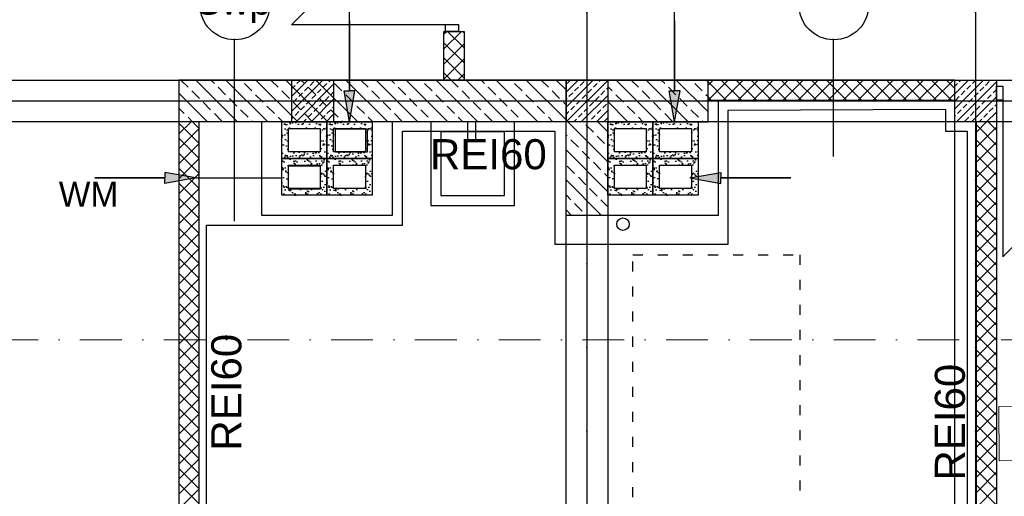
# Model space of a CAD drawing. Header units: millimetres. Extents: x -7023 to 53801, y 9849 to 33561.
# Tile 31 of 256: x 6790 to 7379, y 18685 to 18970. Entities that reach past the tile are written whole.
import ezdxf

# ---------------------------------------------------------------- set-up
doc = ezdxf.new("R2010")
doc.units = ezdxf.units.MM
for name, pattern in [('ACAD_ISO03W100', [30, 12, -18]), ('DASHDOT', [1, 0.5, -0.25, 0, -0.25]), ('DASHDOTX2', [2, 1, -0.5, 0, -0.5])]:
    doc.linetypes.add(name, pattern=pattern)
doc.layers.get('0').update_dxf_attribs({"lineweight": 9})
doc.layers.add('.IE_podklad', color=252, linetype='Continuous')
doc.layers.add('PA_Instalacja pożarowa', color=1, linetype='Continuous', lineweight=5)
doc.layers.add('PROJEKT osie', color=251, linetype='DASHDOTX2', lineweight=9)
doc.styles.add('Arial CE', font='arial.ttf')
doc.styles.add('MtX_Arial_1', font='txt')
doc.styles.add('Opisowy', font='arial.ttf')

# ---------------------------------------------------------------- blocks, each defined once
blk = doc.blocks.new('OSIE DOMKU')
at = {"layer": 'PROJEKT osie', "ltscale": 25}
for p, q in [((-32119.52, 6226.99), (-32119.52, 4134.85)), ((-31887.02, 6226.99), (-31887.02, 4134.85)), ((-33194.97, 5184.65), (-29895.99, 5184.65))]:
    blk.add_line(p, q, dxfattribs=at)
blk = doc.blocks.new('SAK-7N')
at = {"ltscale": 7}
for p, q in [((-34.7, -46.99), (-16.7, -47)), ((-31.12, -65.03), (-34.7, -46.99)), ((-16.7, -47), (-20.55, -65.03)), ((-20.55, -65.03), (-31.12, -65.03))]:
    blk.add_line(p, q, dxfattribs=at)
for points in [[(-31.12, -68.69), (-20.55, -68.69), (-20.55, -65.03), (-31.12, -65.03)], [(-37.01, -68.69), (-14.43, -68.69), (-14.43, -77.04), (-37.01, -77.04)]]:
    blk.add_lwpolyline(points, close=True, dxfattribs=at)

msp = doc.modelspace()

# ---------------------------------------------------------------- hatches: boundary and pattern name
at = {"layer": '.IE_podklad'}
h = msp.add_hatch(color=256, dxfattribs=at)
h.dxf.hatch_style = 1
h.paths.add_polyline_path([(6987.56, 18927.79), (6984.3, 18927.79), (6987.56, 18909.23), (6990.82, 18927.79)])
h = msp.add_hatch(color=256, dxfattribs=at)
h.dxf.hatch_style = 1
h.paths.add_polyline_path([(7181.99, 18927.74), (7178.73, 18927.74), (7181.99, 18909.18), (7185.26, 18927.73)])
h = msp.add_hatch(dxfattribs=at)
h.set_pattern_fill('AR-SAND', color=256, scale=0.1)
h.set_pattern_definition([(37.5, (-9839.925, 29718.9594), (-0.1600031, 4.8941324), [0, -3.8608, 0, -4.318, 0, -4.1275]), (7.5, (-9839.925, 29718.9594), (4.4952328, 7.168251), [0, -2.0828, 0, -3.4798, 0, -1.3335]), (327.5, (-9843.0493, 29718.9594), (7.9099237, 0.01437185), [0, -1.27, 0, -4.572, 0, -5.969]), (317.5, (-9843.049, 29718.9594), (7.6355645, 2.2292932), [0, -0.635, 0, -2.9972, 0, -3.429])])
h.paths.add_polyline_path([(6974.06, 18909.23), (6947.06, 18909.23), (6947.06, 18887.23), (6974.06, 18887.23)])
h.paths.add_polyline_path([(6970.06, 18905.23), (6970.06, 18891.23), (6951.06, 18891.23), (6951.06, 18905.23)], flags=16)
h.paths.add_polyline_path([(6974.06, 18887.23), (6947.06, 18887.23), (6947.06, 18865.23), (6974.06, 18865.23)])
h.paths.add_polyline_path([(6970.06, 18883.23), (6970.06, 18869.23), (6951.06, 18869.23), (6951.06, 18883.23)], flags=16)
h = msp.add_hatch(dxfattribs=at)
h.set_pattern_fill('AR-SAND', color=256, scale=0.1)
h.set_pattern_definition([(37.5, (-9812.925, 29718.9594), (-0.1600031, 4.8941324), [0, -3.8608, 0, -4.318, 0, -4.1275]), (7.5, (-9812.925, 29718.9594), (4.4952328, 7.168251), [0, -2.0828, 0, -3.4798, 0, -1.3335]), (327.5, (-9816.0493, 29718.9594), (7.9099237, 0.01437185), [0, -1.27, 0, -4.572, 0, -5.969]), (317.5, (-9816.049, 29718.9594), (7.6355645, 2.2292932), [0, -0.635, 0, -2.9972, 0, -3.429])])
h.paths.add_polyline_path([(7001.06, 18909.23), (6974.06, 18909.23), (6974.06, 18887.23), (7001.06, 18887.23)])
h.paths.add_polyline_path([(6997.06, 18905.23), (6997.06, 18891.23), (6978.06, 18891.23), (6978.06, 18905.23)], flags=16)
h.paths.add_polyline_path([(7001.06, 18887.23), (6974.06, 18887.23), (6974.06, 18865.23), (7001.06, 18865.23)])
h.paths.add_polyline_path([(6997.06, 18883.23), (6997.06, 18869.23), (6978.06, 18869.23), (6978.06, 18883.23)], flags=16)
h = msp.add_hatch(dxfattribs=at)
h.set_pattern_fill('AR-SAND', color=256, scale=0.1)
h.set_pattern_definition([(37.5, (-9644.925, 29718.961), (-0.1600031, 4.8941324), [0, -3.8608, 0, -4.318, 0, -4.1275]), (7.5, (-9644.925, 29718.961), (4.4952328, 7.168251), [0, -2.0828, 0, -3.4798, 0, -1.3335]), (327.5, (-9648.0493, 29718.961), (7.9099237, 0.01437185), [0, -1.27, 0, -4.572, 0, -5.969]), (317.5, (-9648.049, 29718.961), (7.6355645, 2.2292932), [0, -0.635, 0, -2.9972, 0, -3.429])])
h.paths.add_polyline_path([(7169.06, 18909.23), (7142.06, 18909.23), (7142.06, 18887.23), (7169.06, 18887.23)])
h.paths.add_polyline_path([(7165.06, 18905.23), (7165.06, 18891.23), (7146.06, 18891.23), (7146.06, 18905.23)], flags=16)
h.paths.add_polyline_path([(7169.06, 18887.23), (7142.06, 18887.23), (7142.06, 18865.23), (7169.06, 18865.23)])
h.paths.add_polyline_path([(7165.06, 18883.23), (7165.06, 18869.23), (7146.06, 18869.23), (7146.06, 18883.23)], flags=16)
h = msp.add_hatch(dxfattribs=at)
h.set_pattern_fill('AR-SAND', color=256, scale=0.1)
h.set_pattern_definition([(37.5, (-9617.925, 29718.961), (-0.1600031, 4.8941324), [0, -3.8608, 0, -4.318, 0, -4.1275]), (7.5, (-9617.925, 29718.961), (4.4952328, 7.168251), [0, -2.0828, 0, -3.4798, 0, -1.3335]), (327.5, (-9621.0493, 29718.961), (7.9099237, 0.01437185), [0, -1.27, 0, -4.572, 0, -5.969]), (317.5, (-9621.049, 29718.961), (7.6355645, 2.2292932), [0, -0.635, 0, -2.9972, 0, -3.429])])
h.paths.add_polyline_path([(7196.06, 18909.23), (7169.06, 18909.23), (7169.06, 18887.23), (7196.06, 18887.23)])
h.paths.add_polyline_path([(7192.06, 18905.23), (7192.06, 18891.23), (7173.06, 18891.23), (7173.06, 18905.23)], flags=16)
h.paths.add_polyline_path([(7196.06, 18887.23), (7169.06, 18887.23), (7169.06, 18865.23), (7196.06, 18865.23)])
h.paths.add_polyline_path([(7192.06, 18883.23), (7192.06, 18869.23), (7173.06, 18869.23), (7173.06, 18883.23)], flags=16)
h = msp.add_hatch(color=256, dxfattribs=at)
h.dxf.hatch_style = 1
h.paths.add_polyline_path([(6877, 18875.61), (6877, 18878.87), (6895.56, 18875.61), (6877, 18872.35)])
h = msp.add_hatch(color=256, dxfattribs=at)
h.dxf.hatch_style = 1
h.paths.add_polyline_path([(7209.62, 18875.61), (7209.62, 18878.87), (7191.06, 18875.61), (7209.62, 18872.35)])

# ---------------------------------------------------------------- linework, layer by layer
at = {"layer": '.IE_podklad', "ltscale": 25}
for p, q in [((7129.56, 19964.01), (7129.56, 17871.88)), ((7362.06, 19964.01), (7362.06, 17871.88)), ((6054.1, 18921.68), (9353.09, 18921.68))]:
    msp.add_line(p, q, dxfattribs=at)
at = {"layer": '.IE_podklad', "lineweight": 30}
for p, q in [((7181.99, 18927.79), (7182.03, 19175.09)), ((6987.56, 18927.79), (6987.59, 19159.28)), ((6979.06, 18904.94), (6998.06, 18904.94)), ((6979.06, 18890.94), (6979.06, 18904.94)), ((6998.06, 18904.94), (6998.06, 18890.94)), ((7173.06, 18905.23), (7192.06, 18905.23)), ((7173.06, 18891.23), (7173.06, 18905.23)), ((7192.06, 18905.23), (7192.06, 18891.23)), ((6998.06, 18890.94), (6979.06, 18890.94)), ((7192.06, 18891.23), (7173.06, 18891.23)), ((6951.06, 18882.94), (6970.06, 18882.94)), ((6951.06, 18868.94), (6951.06, 18882.94)), ((6970.06, 18882.94), (6970.06, 18868.94)), ((7173.06, 18883.23), (7192.06, 18883.23)), ((7173.06, 18869.23), (7173.06, 18883.23)), ((7192.06, 18883.23), (7192.06, 18869.23)), ((6895.56, 18875.61), (6947.06, 18875.61)), ((6970.06, 18868.94), (6951.06, 18868.94)), ((7192.06, 18869.23), (7173.06, 18869.23))]:
    msp.add_line(p, q, dxfattribs=at)
at = {"layer": '.IE_podklad'}
for p, q in [((7044.9, 19059.18), (6952.9, 18967.18)), ((7044.9, 18967.18), (6952.9, 18967.18)), ((7044.9, 18963.18), (7044.9, 18967.18)), ((7052.9, 18967.18), (7044.9, 18967.18)), ((7052.9, 18963.18), (7052.9, 18967.18)), ((7044.06, 18934.18), (7044.06, 18963.18)), ((7044.06, 18963.18), (7056.06, 18963.18)), ((7044.06, 18961.72), (7045.51, 18963.18)), ((7044.06, 18952.74), (7054.49, 18963.18)), ((7052.9, 18963.18), (7044.9, 18963.18)), ((7056.06, 18953.35), (7046.23, 18963.18)), ((7056.06, 18962.33), (7055.21, 18963.18)), ((7056.06, 18963.18), (7056.06, 18934.18)), ((6918.46, 18958.84), (6918.46, 18849.84)), ((7056.06, 18944.37), (7044.06, 18956.37)), ((7044.06, 18943.76), (7056.06, 18955.76)), ((7276.81, 18958.84), (7276.81, 18888.34)), ((7056.06, 18935.39), (7044.06, 18947.39)), ((7044.06, 18934.78), (7056.06, 18946.78)), ((7048.29, 18934.18), (7044.06, 18938.41)), ((7052.43, 18934.18), (7056.06, 18937.8)), ((7204.06, 18934.18), (6885.49, 18934.18)), ((6885.49, 18934.18), (6885.49, 18409.18)), ((6890.96, 18929.86), (6886.65, 18934.18)), ((6920.63, 18909.18), (6895.63, 18934.18)), ((6906.68, 18932.11), (6904.61, 18934.18)), ((6938.59, 18909.18), (6913.59, 18934.18)), ((6929.13, 18927.62), (6924.64, 18932.11)), ((6956.55, 18909.18), (6931.55, 18934.18)), ((6944.85, 18929.86), (6940.53, 18934.18)), ((6974.51, 18909.18), (6949.51, 18934.18)), ((6953.06, 18933.58), (6953.65, 18934.18)), ((6953.06, 18924.6), (6962.63, 18934.18)), ((6953.06, 18915.62), (6971.61, 18934.18)), ((6953.06, 18934.18), (6978.06, 18934.18)), ((6953.06, 18909.18), (6953.06, 18934.18)), ((6955.59, 18909.18), (6978.06, 18931.64)), ((6956.07, 18932.11), (6958.14, 18934.18)), ((6960.56, 18932.11), (6958.49, 18934.18)), ((6963.93, 18930.98), (6966.17, 18933.23)), ((6992.47, 18909.18), (6967.47, 18934.18)), ((6971.79, 18929.86), (6974.03, 18932.11)), ((6975.15, 18933.23), (6976.1, 18934.18)), ((6978.06, 18934.18), (6978.06, 18909.18)), ((6983.01, 18927.62), (6978.52, 18932.11)), ((7010.43, 18909.18), (6985.43, 18934.18)), ((6998.73, 18929.86), (6994.41, 18934.18)), ((7028.39, 18909.18), (7003.39, 18934.18)), ((7014.44, 18932.11), (7012.37, 18934.18)), ((7046.35, 18909.18), (7021.35, 18934.18)), ((7036.89, 18927.62), (7032.4, 18932.11)), ((7064.31, 18909.18), (7039.31, 18934.18)), ((7052.61, 18929.86), (7048.29, 18934.18)), ((7082.27, 18909.18), (7057.27, 18934.18)), ((7068.32, 18932.11), (7066.25, 18934.18)), ((7100.23, 18909.18), (7075.23, 18934.18)), ((7090.78, 18927.62), (7086.29, 18932.11)), ((7117.06, 18910.31), (7093.19, 18934.18)), ((7106.49, 18929.86), (7102.18, 18934.18)), ((7117.06, 18928.28), (7111.16, 18934.18)), ((7117.06, 18926.96), (7124.28, 18934.18)), ((7117.06, 18917.98), (7133.26, 18934.18)), ((7117.06, 18926.96), (7124.28, 18934.18)), ((7117.06, 18917.98), (7133.26, 18934.18)), ((7142.06, 18934.18), (7117.06, 18934.18)), ((7117.06, 18934.18), (7117.06, 18909.18)), ((7117.06, 18934.18), (7142.06, 18934.18)), ((7117.06, 18909.18), (7117.06, 18934.18)), ((7117.24, 18909.18), (7142.06, 18933.99)), ((7117.72, 18932.11), (7119.79, 18934.18)), ((7117.72, 18932.11), (7119.79, 18934.18)), ((7125.57, 18930.98), (7127.82, 18933.23)), ((7125.57, 18930.98), (7127.82, 18933.23)), ((7133.43, 18929.86), (7135.68, 18932.11)), ((7133.43, 18929.86), (7135.68, 18932.11)), ((7136.8, 18933.23), (7137.75, 18934.18)), ((7136.8, 18933.23), (7137.75, 18934.18)), ((7142.06, 18934.18), (7142.06, 18909.18)), ((7172.08, 18909.18), (7147.08, 18934.18)), ((7160.37, 18929.86), (7156.06, 18934.18)), ((7190.04, 18909.18), (7165.04, 18934.18)), ((7176.09, 18932.11), (7174.02, 18934.18)), ((7202.06, 18915.12), (7183, 18934.18)), ((7198.54, 18927.62), (7194.05, 18932.11)), ((7202.06, 18933.08), (7200.96, 18934.18)), ((7202.06, 18922.18), (7202.06, 18934.18)), ((7202.06, 18931.13), (7205.1, 18934.18)), ((7212.96, 18922.18), (7202.06, 18933.08)), ((7202.08, 18922.18), (7214.08, 18934.18)), ((7204.06, 18934.18), (7204.06, 18934.18)), ((7349.56, 18934.18), (7204.06, 18934.18)), ((7221.94, 18922.18), (7209.94, 18934.18)), ((7211.06, 18922.18), (7223.06, 18934.18)), ((7230.92, 18922.18), (7218.92, 18934.18)), ((7220.04, 18922.18), (7232.04, 18934.18)), ((7239.9, 18922.18), (7227.9, 18934.18)), ((7229.02, 18922.18), (7241.02, 18934.18)), ((7248.88, 18922.18), (7236.88, 18934.18)), ((7238, 18922.18), (7250, 18934.18)), ((7257.86, 18922.18), (7245.86, 18934.18)), ((7246.98, 18922.18), (7258.98, 18934.18)), ((7266.84, 18922.18), (7254.84, 18934.18)), ((7255.96, 18922.18), (7267.96, 18934.18)), ((7275.82, 18922.18), (7263.82, 18934.18)), ((7264.94, 18922.18), (7276.94, 18934.18)), ((7284.8, 18922.18), (7272.8, 18934.18)), ((7273.92, 18922.18), (7285.92, 18934.18)), ((7293.78, 18922.18), (7281.78, 18934.18)), ((7282.9, 18922.18), (7294.9, 18934.18)), ((7302.76, 18922.18), (7290.76, 18934.18)), ((7291.88, 18922.18), (7303.88, 18934.18)), ((7311.74, 18922.18), (7299.74, 18934.18)), ((7300.86, 18922.18), (7312.86, 18934.18)), ((7320.72, 18922.18), (7308.72, 18934.18)), ((7309.84, 18922.18), (7321.84, 18934.18)), ((7329.7, 18922.18), (7317.7, 18934.18)), ((7318.82, 18922.18), (7330.82, 18934.18)), ((7338.68, 18922.18), (7326.68, 18934.18)), ((7327.8, 18922.18), (7339.8, 18934.18)), ((7347.66, 18922.18), (7335.66, 18934.18)), ((7336.78, 18922.18), (7348.78, 18934.18)), ((7349.89, 18928.93), (7344.64, 18934.18)), ((7349.56, 18925.97), (7357.76, 18934.18)), ((7349.56, 18916.99), (7366.74, 18934.18)), ((7349.56, 18934.18), (7374.56, 18934.18)), ((7349.56, 18909.18), (7349.56, 18934.18)), ((7349.56, 18930.46), (7351.2, 18932.11)), ((7350.72, 18909.18), (7374.56, 18933.01)), ((7352.33, 18933.23), (7353.27, 18934.18)), ((7360.18, 18932.11), (7362.25, 18934.18)), ((7368.04, 18930.98), (7370.29, 18933.23)), ((7374.56, 18934.18), (7374.56, 18409.18)), ((7374.56, 18934.18), (7374.56, 18909.18)), ((6902.67, 18909.18), (6885.49, 18926.35)), ((6897.7, 18923.13), (6893.21, 18927.62)), ((6913.42, 18925.37), (6908.93, 18929.86)), ((6935.87, 18920.88), (6931.38, 18925.37)), ((6951.58, 18923.13), (6947.09, 18927.62)), ((6953.06, 18929.09), (6954.95, 18930.98)), ((6957.19, 18924.25), (6959.44, 18926.49)), ((6960.56, 18927.62), (6962.81, 18929.86)), ((6967.3, 18925.37), (6962.81, 18929.86)), ((6965.05, 18923.13), (6967.3, 18925.37)), ((6968.42, 18926.49), (6970.66, 18928.74)), ((6976.28, 18925.37), (6978.06, 18927.15)), ((6989.75, 18920.88), (6985.26, 18925.37)), ((7005.46, 18923.13), (7000.97, 18927.62)), ((7021.18, 18925.37), (7016.69, 18929.86)), ((7043.63, 18920.88), (7039.14, 18925.37)), ((7059.34, 18923.13), (7054.85, 18927.62)), ((7075.06, 18925.37), (7070.57, 18929.86)), ((7097.51, 18920.88), (7093.02, 18925.37)), ((7113.23, 18923.13), (7108.74, 18927.62)), ((7118.84, 18924.25), (7121.08, 18926.49)), ((7118.84, 18924.25), (7121.08, 18926.49)), ((7122.21, 18927.62), (7124.45, 18929.86)), ((7122.21, 18927.62), (7124.45, 18929.86)), ((7126.7, 18923.13), (7128.94, 18925.37)), ((7126.7, 18923.13), (7128.94, 18925.37)), ((7130.06, 18926.49), (7132.31, 18928.74)), ((7130.06, 18926.49), (7132.31, 18928.74)), ((7137.92, 18925.37), (7140.17, 18927.62)), ((7141.29, 18928.74), (7142.06, 18929.5)), ((7144.66, 18927.62), (7142.06, 18930.22)), ((7151.39, 18920.88), (7146.9, 18925.37)), ((7167.11, 18923.13), (7162.62, 18927.62)), ((7182.82, 18925.37), (7178.33, 18929.86)), ((7202.06, 18924.1), (7200.78, 18925.37)), ((7345.76, 18922.18), (7349.89, 18926.3)), ((7353.45, 18925.37), (7355.69, 18927.62)), ((7356.82, 18928.74), (7359.06, 18930.98)), ((7361.31, 18924.25), (7363.55, 18926.49)), ((7364.67, 18927.62), (7366.92, 18929.86)), ((7369.16, 18923.13), (7371.41, 18925.37)), ((7372.53, 18926.49), (7374.56, 18928.52)), ((7374.46, 18930.42), (7378.46, 18930.42)), ((7374.46, 18930.42), (7374.46, 18922.42)), ((7378.46, 18930.42), (7378.46, 18922.42)), ((6904.44, 18916.39), (6899.94, 18920.88)), ((6920.15, 18918.64), (6915.66, 18923.13)), ((6953.83, 18920.88), (6956.07, 18923.13)), ((6958.32, 18916.39), (6953.83, 18920.88)), ((6961.68, 18919.76), (6963.93, 18922)), ((6964.57, 18909.18), (6978.06, 18922.66)), ((6974.03, 18918.64), (6969.54, 18923.13)), ((6969.54, 18918.64), (6971.79, 18920.88)), ((6972.91, 18922), (6975.15, 18924.25)), ((7012.2, 18916.39), (7007.71, 18920.88)), ((7027.91, 18918.64), (7023.42, 18923.13)), ((7066.08, 18916.39), (7061.59, 18920.88)), ((7081.8, 18918.64), (7077.31, 18923.13)), ((7117.06, 18919.29), (7115.47, 18920.88)), ((7117.06, 18922.47), (7117.72, 18923.13)), ((7117.06, 18922.47), (7117.72, 18923.13)), ((7123.33, 18919.76), (7125.57, 18922)), ((7123.33, 18919.76), (7125.57, 18922)), ((7126.22, 18909.18), (7142.06, 18925.01)), ((7131.19, 18918.64), (7133.43, 18920.88)), ((7134.55, 18922), (7136.8, 18924.25)), ((7139.04, 18917.51), (7141.29, 18919.76)), ((7154.12, 18909.18), (7142.06, 18921.24)), ((7173.84, 18916.39), (7169.35, 18920.88)), ((7189.56, 18918.64), (7185.07, 18923.13)), ((7203.98, 18922.18), (7202.06, 18924.1)), ((7202.06, 18909.18), (7202.06, 18922.18)), ((7202.06, 18922.18), (7349.56, 18922.18)), ((7208.06, 18921.68), (7208.06, 18853.23)), ((7350.08, 18922), (7352.33, 18924.25)), ((7354.57, 18917.51), (7356.82, 18919.76)), ((7357.94, 18920.88), (7360.18, 18923.13)), ((7359.7, 18909.18), (7374.56, 18924.03)), ((7365.8, 18919.76), (7368.04, 18922)), ((7373.65, 18918.64), (7374.56, 18919.54)), ((7374.46, 18922.42), (7378.46, 18922.42)), ((7378.46, 18922.42), (7378.46, 18828.42)), ((7472.46, 18922.42), (7378.46, 18828.42)), ((6888.72, 18914.14), (6885.49, 18917.37)), ((6911.17, 18909.65), (6906.68, 18914.14)), ((6926.89, 18911.9), (6922.4, 18916.39)), ((6942.6, 18914.14), (6938.11, 18918.64)), ((6954.95, 18913.02), (6957.19, 18915.27)), ((6958.32, 18916.39), (6960.56, 18918.64)), ((6965.05, 18909.65), (6960.56, 18914.14)), ((6962.81, 18911.9), (6965.05, 18914.14)), ((6966.17, 18915.27), (6968.42, 18917.51)), ((6973.55, 18909.18), (6978.06, 18913.68)), ((6974.03, 18914.14), (6976.28, 18916.39)), ((6980.77, 18911.9), (6976.28, 18916.39)), ((6977.4, 18917.51), (6978.06, 18918.17)), ((6996.48, 18914.14), (6991.99, 18918.64)), ((7018.93, 18909.65), (7014.44, 18914.14)), ((7034.65, 18911.9), (7030.16, 18916.39)), ((7050.36, 18914.14), (7045.87, 18918.64)), ((7072.81, 18909.65), (7068.32, 18914.14)), ((7088.53, 18911.9), (7084.04, 18916.39)), ((7104.25, 18914.14), (7099.76, 18918.64)), ((7117.06, 18913.49), (7118.84, 18915.27)), ((7117.06, 18913.49), (7118.84, 18915.27)), ((7119.96, 18916.39), (7122.21, 18918.64)), ((7119.96, 18916.39), (7122.21, 18918.64)), ((7124.45, 18911.9), (7126.7, 18914.14)), ((7127.82, 18915.27), (7130.06, 18917.51)), ((7135.2, 18909.18), (7142.06, 18916.03)), ((7135.68, 18914.14), (7137.92, 18916.39)), ((7158.13, 18914.14), (7153.64, 18918.64)), ((7180.58, 18909.65), (7176.09, 18914.14)), ((7196.29, 18911.9), (7191.8, 18916.39)), ((7214.1, 18916.19), (7344.08, 18916.66)), ((7214.1, 18836.03), (7214.1, 18916.19)), ((7344.08, 18916.66), (7344.08, 18903.68)), ((7351.2, 18914.14), (7353.45, 18916.39)), ((7359.06, 18913.02), (7361.31, 18915.27)), ((7362.43, 18916.39), (7364.67, 18918.64)), ((7366.92, 18911.9), (7369.16, 18914.14)), ((7368.68, 18909.18), (7374.56, 18915.05)), ((7370.29, 18915.27), (7372.53, 18917.51)), ((6885.49, 18901.94), (6892.73, 18909.18)), ((6897.49, 18896.39), (6885.49, 18908.39)), ((6893.69, 18909.18), (6890.96, 18911.9)), ((6897.49, 18905.37), (6893.69, 18909.18)), ((7117.06, 18909.18), (6897.49, 18909.18)), ((6897.49, 18909.18), (6897.49, 18409.18)), ((6929.61, 18909.18), (6929.13, 18909.65)), ((6935.06, 18853.23), (6935.06, 18909.18)), ((6947.57, 18909.18), (6944.85, 18911.9)), ((6947.06, 18865.23), (6947.06, 18909.23)), ((6953.06, 18911.13), (6953.83, 18911.9)), ((6978.06, 18909.18), (6953.06, 18909.18)), ((6960.08, 18909.18), (6961.68, 18910.78)), ((6969.06, 18909.18), (6969.54, 18909.65)), ((6970.66, 18910.78), (6972.91, 18913.02)), ((6983.49, 18909.18), (6983.01, 18909.65)), ((7001.45, 18909.18), (6998.73, 18911.9)), ((7001.06, 18909.23), (7001.06, 18865.23)), ((7013.06, 18909.23), (7013.06, 18853.23)), ((7037.37, 18909.18), (7036.89, 18909.65)), ((7055.33, 18909.18), (7052.61, 18911.9)), ((7091.25, 18909.18), (7090.78, 18909.65)), ((7109.21, 18909.18), (7106.49, 18911.9)), ((7117.06, 18853.23), (7117.06, 18909.18)), ((7142.06, 18909.18), (7117.06, 18909.18)), ((7142.06, 18885.31), (7118.19, 18909.18)), ((7121.73, 18909.18), (7123.33, 18910.78)), ((7130.71, 18909.18), (7131.19, 18909.65)), ((7132.31, 18910.78), (7134.55, 18913.02)), ((7142.06, 18903.28), (7136.16, 18909.18)), ((7140.17, 18909.65), (7142.06, 18911.54)), ((7142.41, 18911.9), (7142.06, 18912.26)), ((7142.06, 18865.23), (7142.06, 18909.18)), ((7142.06, 18909.18), (7142.06, 18890.1)), ((7142.06, 18909.18), (7142.06, 18853.23)), ((7142.06, 18909.18), (7202.06, 18909.18)), ((7145.14, 18909.18), (7144.66, 18909.65)), ((7163.1, 18909.18), (7160.37, 18911.9)), ((7196.06, 18909.18), (7196.06, 18865.23)), ((7199.02, 18909.18), (7198.54, 18909.65)), ((7349.56, 18912.5), (7350.08, 18913.02)), ((7374.56, 18909.18), (7349.56, 18909.18)), ((7355.69, 18909.65), (7357.94, 18911.9)), ((7362.56, 18903.05), (7368.68, 18909.18)), ((7362.56, 18628.18), (7362.56, 18909.18)), ((7364.19, 18909.18), (7365.8, 18910.78)), ((7374.56, 18904.26), (7369.64, 18909.18)), ((7373.17, 18909.18), (7373.65, 18909.65)), ((6885.49, 18892.96), (6897.49, 18904.96)), ((7019.21, 18847.36), (7019.21, 18903.68)), ((7019.21, 18903.68), (7110.29, 18903.68)), ((7110.29, 18903.68), (7110.29, 18848.03)), ((7133.43, 18902.92), (7128.94, 18907.41)), ((7344.08, 18903.68), (7357.08, 18903.68)), ((7357.08, 18903.68), (7357.08, 18632.68)), ((7374.56, 18895.28), (7362.56, 18907.28)), ((7362.56, 18894.07), (7374.56, 18906.07)), ((6897.49, 18887.41), (6885.49, 18899.41)), ((6885.49, 18883.98), (6897.49, 18895.98)), ((7117.72, 18900.67), (7117.06, 18901.33)), ((7124.45, 18893.94), (7119.96, 18898.43)), ((7140.17, 18896.18), (7135.68, 18900.67)), ((7374.56, 18886.3), (7362.56, 18898.3)), ((7362.56, 18885.09), (7374.56, 18897.09)), ((6897.49, 18878.43), (6885.49, 18890.43)), ((7142.06, 18867.35), (7117.06, 18892.35)), ((7131.19, 18887.2), (7126.7, 18891.69)), ((6885.49, 18875), (6897.49, 18887)), ((7137.92, 18880.47), (7133.43, 18884.96)), ((7374.56, 18877.32), (7362.56, 18889.32)), ((7362.56, 18876.11), (7374.56, 18888.11)), ((6897.49, 18869.45), (6885.49, 18881.45)), ((7122.21, 18878.22), (7117.72, 18882.71)), ((7142.06, 18876.33), (7140.17, 18878.22)), ((7374.56, 18868.34), (7362.56, 18880.34)), ((7362.56, 18867.13), (7374.56, 18879.13)), ((6885.49, 18866.02), (6897.49, 18878.02)), ((6897.49, 18860.47), (6885.49, 18872.47)), ((7138.22, 18853.23), (7117.06, 18874.39)), ((7128.94, 18871.49), (7124.45, 18875.98)), ((6885.49, 18857.03), (6897.49, 18869.03)), ((7135.68, 18864.75), (7131.19, 18869.24)), ((7374.56, 18859.36), (7362.56, 18871.36)), ((7362.56, 18858.15), (7374.56, 18870.15)), ((6897.49, 18851.49), (6885.49, 18863.49)), ((7001.06, 18865.23), (6947.06, 18865.23)), ((7119.96, 18862.51), (7117.06, 18865.41)), ((7142.06, 18858.37), (7137.92, 18862.51)), ((7196.06, 18865.23), (7142.06, 18865.23)), ((7374.56, 18850.38), (7362.56, 18862.38)), ((7362.56, 18849.17), (7374.56, 18861.17)), ((6885.49, 18848.05), (6897.49, 18860.05)), ((7120.26, 18853.23), (7117.06, 18856.43)), ((7126.7, 18855.77), (7122.21, 18860.26)), ((6897.49, 18842.51), (6885.49, 18854.51)), ((6885.49, 18839.07), (6897.49, 18851.07)), ((6947.06, 18853.23), (6935.06, 18853.23)), ((7013.06, 18853.23), (6941.52, 18853.23)), ((7142.06, 18853.23), (7117.06, 18853.23)), ((7129.24, 18853.23), (7128.94, 18853.53)), ((7208.06, 18853.23), (7142.06, 18853.23)), ((7374.56, 18841.4), (7362.56, 18853.4)), ((7362.56, 18840.19), (7374.56, 18852.19)), ((6897.49, 18833.53), (6885.49, 18845.53)), ((6902.08, 18844.77), (6902.08, 18847.36)), ((6902.08, 18847.36), (7019.21, 18847.36)), ((6902.08, 18408.68), (6902.08, 18844.77)), ((7110.29, 18848.03), (7110.29, 18848.03)), ((7110.29, 18848.03), (7110.29, 18836.03)), ((7374.56, 18832.42), (7362.56, 18844.42)), ((7362.56, 18831.21), (7374.56, 18843.21)), ((6885.49, 18830.09), (6897.49, 18842.09)), ((6897.49, 18824.55), (6885.49, 18836.55)), ((6885.49, 18821.11), (6897.49, 18833.11)), ((7110.29, 18836.03), (7214.1, 18836.03)), ((7374.56, 18823.44), (7362.56, 18835.44)), ((7362.56, 18822.23), (7374.56, 18834.23)), ((6897.49, 18815.57), (6885.49, 18827.57)), ((7374.56, 18814.46), (7362.56, 18826.46)), ((7362.56, 18813.25), (7374.56, 18825.25)), ((6885.49, 18812.13), (6897.49, 18824.13)), ((6897.49, 18806.59), (6885.49, 18818.59)), ((6885.49, 18803.15), (6897.49, 18815.15)), ((7374.56, 18805.48), (7362.56, 18817.48)), ((7362.56, 18804.26), (7374.56, 18816.26)), ((6897.49, 18797.61), (6885.49, 18809.61)), ((7374.56, 18796.5), (7362.56, 18808.5)), ((6885.49, 18794.17), (6897.49, 18806.17)), ((7362.56, 18795.28), (7374.56, 18807.28)), ((6897.49, 18788.63), (6885.49, 18800.63)), ((6885.49, 18785.19), (6897.49, 18797.19)), ((7374.56, 18787.52), (7362.56, 18799.52)), ((7362.56, 18786.3), (7374.56, 18798.3)), ((6897.49, 18779.65), (6885.49, 18791.65)), ((7374.56, 18778.54), (7362.56, 18790.54)), ((6885.49, 18776.21), (6897.49, 18788.21)), ((7362.56, 18777.32), (7374.56, 18789.32)), ((6897.49, 18770.67), (6885.49, 18782.67)), ((6885.49, 18767.23), (6897.49, 18779.23)), ((7374.56, 18769.56), (7362.56, 18781.56)), ((7362.56, 18768.34), (7374.56, 18780.34)), ((6897.49, 18761.69), (6885.49, 18773.69)), ((7374.56, 18760.58), (7362.56, 18772.58)), ((6885.49, 18758.25), (6897.49, 18770.25)), ((7362.56, 18759.36), (7374.56, 18771.36)), ((6897.49, 18752.71), (6885.49, 18764.71)), ((6885.49, 18749.27), (6897.49, 18761.27)), ((7374.56, 18751.6), (7362.56, 18763.6)), ((7362.56, 18750.38), (7374.56, 18762.38)), ((6897.49, 18743.73), (6885.49, 18755.73)), ((7374.56, 18742.62), (7362.56, 18754.62)), ((6885.49, 18740.29), (6897.49, 18752.29)), ((7362.56, 18741.4), (7374.56, 18753.4)), ((6897.49, 18734.75), (6885.49, 18746.75)), ((6885.49, 18731.31), (6897.49, 18743.31)), ((7374.56, 18733.64), (7362.56, 18745.64)), ((7362.56, 18732.42), (7374.56, 18744.42)), ((6897.49, 18725.77), (6885.49, 18737.77)), ((6885.49, 18722.33), (6897.49, 18734.33)), ((7374.56, 18724.66), (7362.56, 18736.66)), ((7362.56, 18723.44), (7374.56, 18735.44)), ((6897.49, 18716.79), (6885.49, 18728.79)), ((6885.49, 18713.35), (6897.49, 18725.35)), ((7374.56, 18715.68), (7362.56, 18727.68)), ((7362.56, 18714.46), (7374.56, 18726.46)), ((6897.49, 18707.81), (6885.49, 18719.81)), ((6885.49, 18704.37), (6897.49, 18716.37)), ((7374.56, 18706.7), (7362.56, 18718.7)), ((7362.56, 18705.48), (7374.56, 18717.48)), ((6897.49, 18698.83), (6885.49, 18710.83)), ((7374.56, 18697.72), (7362.56, 18709.72)), ((7362.56, 18696.5), (7374.56, 18708.5)), ((6885.49, 18695.39), (6897.49, 18707.39)), ((6897.49, 18689.85), (6885.49, 18701.85)), ((6885.49, 18686.41), (6897.49, 18698.41)), ((7374.56, 18688.74), (7362.56, 18700.74)), ((7362.56, 18687.52), (7374.56, 18699.52)), ((6897.49, 18680.87), (6885.49, 18692.87)), ((7374.56, 18679.76), (7362.56, 18691.76)), ((7362.56, 18678.54), (7374.56, 18690.54)), ((6885.49, 18677.43), (6897.49, 18689.43))]:
    msp.add_line(p, q, dxfattribs=at)
at = {"layer": '.IE_podklad', "ltscale": 0.5}
for p, q in [((6396.06, 18934.18), (7539.56, 18934.18)), ((7117.06, 18934.18), (7142.06, 18934.18)), ((7117.06, 18409.18), (7117.06, 18934.18)), ((7142.06, 18934.18), (7142.06, 18409.18)), ((7349.56, 18409.18), (7349.56, 18934.18)), ((7349.56, 18934.18), (7374.56, 18934.18)), ((7374.56, 18934.18), (7374.56, 18409.18)), ((7539.56, 18909.18), (6396.06, 18909.18))]:
    msp.add_line(p, q, dxfattribs=at)
at = {"layer": '.IE_podklad', "linetype": 'ACAD_ISO03W100', "ltscale": 0.5}
for p, q in [((7156.98, 18829.66), (7256.98, 18829.66)), ((7156.98, 18429.66), (7156.98, 18829.66)), ((7256.98, 18829.66), (7256.98, 18429.66))]:
    msp.add_line(p, q, dxfattribs=at)
at = {"layer": '.IE_podklad'}
for points in [[(6987.56, 18909.23), (6984.3, 18927.79), (6987.56, 18927.79), (6987.57, 18969.68)], [(6987.57, 18969.68), (6987.56, 18927.79)], [(6987.57, 18969.68), (6987.56, 18927.79)], [(6987.56, 18909.23), (6990.82, 18927.79), (6987.56, 18927.79), (6987.57, 18969.68)], [(7181.99, 18909.18), (7178.73, 18927.74), (7181.99, 18927.74), (7182, 18969.62)], [(7182, 18969.62), (7181.99, 18927.74)], [(7182, 18969.62), (7181.99, 18927.74)], [(7181.99, 18909.18), (7185.26, 18927.73), (7181.99, 18927.74), (7182, 18969.62)], [(7058.08, 18909.15), (7058.08, 18897.2)], [(7062.93, 18909.15), (7062.93, 18897.2)], [(6895.56, 18875.61), (6877, 18878.87), (6877, 18875.61), (6835.11, 18875.61)], [(7191.06, 18875.61), (7209.62, 18878.87), (7209.62, 18875.61), (7251.5, 18875.61)], [(6835.11, 18875.61), (6877, 18875.61)], [(6835.11, 18875.61), (6877, 18875.61)], [(6895.56, 18875.61), (6877, 18872.35), (6877, 18875.61), (6835.11, 18875.61)], [(7191.06, 18875.61), (7209.62, 18872.35), (7209.62, 18875.61), (7251.5, 18875.61)], [(7251.5, 18875.61), (7209.62, 18875.61)], [(7251.5, 18875.61), (7209.62, 18875.61)]]:
    msp.add_lwpolyline(points, dxfattribs=at)
at = {"layer": '.IE_podklad', "ltscale": 0.3}
for points in [[(6947.06, 18887.23), (6947.06, 18909.23), (6974.06, 18909.23), (6974.06, 18887.23)], [(6974.06, 18887.23), (6974.06, 18909.23), (7001.06, 18909.23), (7001.06, 18887.23)], [(7142.06, 18887.23), (7142.06, 18909.23), (7169.06, 18909.23), (7169.06, 18887.23)], [(7169.06, 18887.23), (7169.06, 18909.23), (7196.06, 18909.23), (7196.06, 18887.23)], [(6951.06, 18891.23), (6951.06, 18905.23), (6970.06, 18905.23), (6970.06, 18891.23)], [(6978.06, 18891.23), (6978.06, 18905.23), (6997.06, 18905.23), (6997.06, 18891.23)], [(7146.06, 18891.23), (7146.06, 18905.23), (7165.06, 18905.23), (7165.06, 18891.23)], [(7173.06, 18891.23), (7173.06, 18905.23), (7192.06, 18905.23), (7192.06, 18891.23)], [(6947.06, 18865.23), (6947.06, 18887.23), (6974.06, 18887.23), (6974.06, 18865.23)], [(6974.06, 18865.23), (6974.06, 18887.23), (7001.06, 18887.23), (7001.06, 18865.23)], [(7142.06, 18865.23), (7142.06, 18887.23), (7169.06, 18887.23), (7169.06, 18865.23)], [(7169.06, 18865.23), (7169.06, 18887.23), (7196.06, 18887.23), (7196.06, 18865.23)], [(6951.06, 18869.23), (6951.06, 18883.23), (6970.06, 18883.23), (6970.06, 18869.23)], [(6978.06, 18869.23), (6978.06, 18883.23), (6997.06, 18883.23), (6997.06, 18869.23)], [(7146.06, 18869.23), (7146.06, 18883.23), (7165.06, 18883.23), (7165.06, 18869.23)], [(7173.06, 18869.23), (7173.06, 18883.23), (7192.06, 18883.23), (7192.06, 18869.23)]]:
    msp.add_lwpolyline(points, close=True, dxfattribs=at)
at = {"layer": '.IE_podklad'}
for points in [[(7036.24, 18909.18), (7036.24, 18859.18), (7086.24, 18859.18), (7086.24, 18909.18)], [(7042.24, 18903.18), (7042.24, 18865.18), (7080.24, 18865.18), (7080.24, 18903.18)]]:
    msp.add_lwpolyline(points, close=True, dxfattribs=at)
at = {"layer": '.IE_podklad', "linetype": 'DASHDOT', "lineweight": 13, "ltscale": 50}
msp.add_lwpolyline([(9105.79, 18778.68), (6642.99, 18778.68)], dxfattribs=at)
at = {"layer": '.IE_podklad'}
for centre, radius in [((6918.93, 18979.12), 20.85), ((7277.28, 18979.12), 20.85), ((7151.13, 18847.95), 3.71)]:
    msp.add_circle(centre, radius, dxfattribs=at)

# ---------------------------------------------------------------- block references
msp.add_blockref('OSIE DOMKU', (39249.07, 13737.03), dxfattribs=at)
at = {"layer": 'PA_Instalacja pożarowa', "color": 1, "lineweight": 30, "xscale": 1.440000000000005, "yscale": 1.440000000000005, "zscale": 1.440000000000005, "rotation": 270.3628497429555}
msp.add_blockref('SAK-7N', (7487.31, 18686.37), dxfattribs=at)

# ---------------------------------------------------------------- texts
at = {"layer": '.IE_podklad', "linetype": 'Continuous', "style": 'Opisowy'}
msp.add_text('Swp', height=16.64, dxfattribs=at).set_placement((6895.36, 18973.33))
at = {"layer": '.IE_podklad', "linetype": 'Continuous'}
for s, height, rotation, style, p in [('REI60', 18, 360, 'Arial CE', (7035.67, 18880.8)), ('WM', 15, 360, 'MtX_Arial_1', (6813.62, 18858.42)), ('REI60', 18, 90, 'Arial CE', (6922.83, 18712.48)), ('REI60', 18, 90, 'Arial CE', (7355.69, 18694.56))]:
    msp.add_text(s, height=height, rotation=rotation, dxfattribs=dict(at, style=style)).set_placement(p)

doc.saveas('drawing.dxf')
